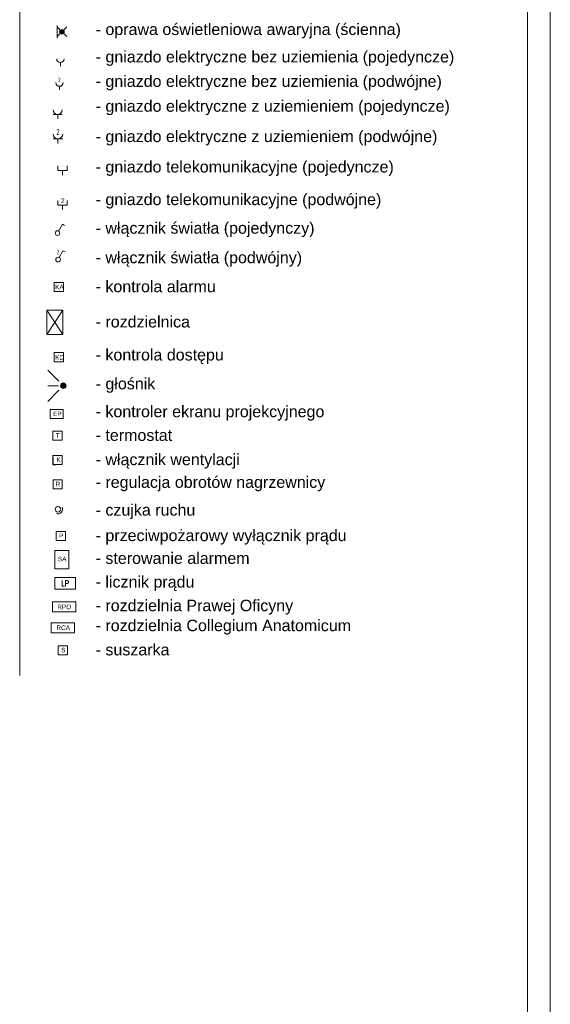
# Model space of a CAD drawing. Header units: millimetres. Extents: x 7052 to 69970, y -1719 to 15326.
# Tile 19 of 160: x 24156 to 25313, y -299 to 1850. Entities that reach past the tile are written whole.
import ezdxf

# ---------------------------------------------------------------- set-up
doc = ezdxf.new("R2010")
doc.units = ezdxf.units.MM
for name, color, linetype, lineweight in [('m_elektryka', 10, 'Continuous', 5), ('m_tabela', 7, 'Continuous', 20), ('m_tekst', 7, 'Continuous', 13), ('m_telekomunikacja', 1, 'Continuous', 5), ('m_went+klima', 1, 'Continuous', 5), ('m_ściany', 7, 'Continuous', 30)]:
    doc.layers.add(name, color=color, linetype=linetype, lineweight=lineweight)
doc.styles.add('DIM', font='dim', dxfattribs={"width": 0.75})
doc.styles.add('PIOTR', font='arial.ttf', dxfattribs={"height": 10})
doc.styles.get("Standard").update_dxf_attribs({"font": 'arial.ttf'})
doc.styles.add('styl1', font='simplex.shx', dxfattribs={"width": 0.75})

# ---------------------------------------------------------------- blocks, each defined once
blk = doc.blocks.new('gniazdo z u')
at = {"layer": 'm_elektryka', "color": 0}
for p, q in [((-20, -10), (0, -10)), ((-10, -20), (-10, -10))]:
    blk.add_line(p, q, dxfattribs=at)
blk.add_arc((-10, 0), 10, 180, 0, dxfattribs=at)
blk = doc.blocks.new('właczn ik pojedynczy')
at = {"layer": 'm_elektryka', "color": 0}
for p in [(-12.4, 12.7), (0, 0)]:
    blk.add_line(p, (-14.8, 8.3), dxfattribs=at)
blk.add_circle((4.4, -2.4), 5, dxfattribs=at)
blk = doc.blocks.new('g telekomunikacyjne')
at = {"layer": 'm_elektryka', "color": 0, "ltscale": 0.4}
for p, q in [((-10, 10), (-10, 0)), ((10, 0), (-10, 0)), ((10, 10), (10, 0))]:
    blk.add_line(p, q, dxfattribs=at)
at = {"layer": 'm_elektryka', "color": 0}
blk.add_line((0, -10), (0, 0), dxfattribs=at)

msp = doc.modelspace()

# ---------------------------------------------------------------- hatches: boundary and pattern name
at = {"layer": 'm_elektryka'}
h = msp.add_hatch(color=0, dxfattribs=at)
h.dxf.hatch_style = 1
h.paths.add_polyline_path([(24248.1, 1823.9), (24244.6, 1820.4, 0.414214), (24251.6, 1820.4)])
h.paths.add_polyline_path([(24251.6, 1827.4), (24248.1, 1823.9), (24251.6, 1820.4, 0.198912), (24253.1, 1823.9, 0.198912)])
h.paths.add_polyline_path([(24251.6, 1827.4, 0.414214), (24244.6, 1827.4), (24248.1, 1823.9)])
h.paths.add_polyline_path([(24248.1, 1823.9), (24244.6, 1827.4, 0.198912), (24243.1, 1823.9, 0.198912), (24244.6, 1820.4)])
h = msp.add_hatch(color=0, dxfattribs=at)
h.dxf.hatch_style = 1
h.paths.add_polyline_path([(24257, 1051.2, 1), (24245, 1051.2, 1)])

# ---------------------------------------------------------------- linework, layer by layer
at = {"layer": 'm_elektryka', "color": 0}
for p, q in [((24237.5, 1837.5), (24237.5, 1810.3)), ((24248.1, 1823.9), (24237.5, 1834.5)), ((24248.1, 1823.9), (24258.7, 1834.5)), ((24248.1, 1823.9), (24237.5, 1813.3)), ((24248.1, 1823.9), (24258.7, 1813.3)), ((24244.7, 1748.7), (24244.7, 1756.7)), ((24243, 1696.9), (24243, 1704.9)), ((24251.2, 1276.7), (24231.2, 1276.7)), ((24231.2, 1276.7), (24231.2, 1256.7)), ((24251.2, 1256.7), (24251.2, 1276.7)), ((24231.2, 1256.7), (24251.2, 1256.7)), ((24251.2, 1123.4), (24231.2, 1123.4)), ((24231.2, 1123.4), (24231.2, 1103.4)), ((24251.2, 1103.4), (24251.2, 1123.4)), ((24231.2, 1103.4), (24251.2, 1103.4)), ((24241.5, 1060.9), (24217.4, 1085.4)), ((24240.3, 1051.2), (24217.4, 1051.2)), ((24241.5, 1041.6), (24217.4, 1017)), ((24250.5, 999.4), (24222.5, 999.4)), ((24222.5, 999.4), (24222.5, 979.4)), ((24250.5, 979.4), (24250.5, 999.4)), ((24222.5, 979.4), (24250.5, 979.4)), ((24248.4, 952.3), (24228.4, 952.3)), ((24228.4, 952.3), (24228.4, 932.3)), ((24248.4, 932.3), (24248.4, 952.3)), ((24228.4, 932.3), (24248.4, 932.3)), ((24255.6, 733.1), (24235.6, 733.1)), ((24235.6, 733.1), (24235.6, 713.1)), ((24255.6, 713.1), (24255.6, 733.1)), ((24235.6, 713.1), (24255.6, 713.1)), ((24262.8, 691.7), (24232.8, 691.7)), ((24232.8, 691.7), (24232.8, 651.7)), ((24262.8, 651.7), (24262.8, 691.7)), ((24232.8, 651.7), (24262.8, 651.7)), ((24232.8, 632.3), (24232.8, 607.3)), ((24277.8, 632.3), (24232.8, 632.3)), ((24277.8, 607.3), (24277.8, 632.3)), ((24232.8, 607.3), (24277.8, 607.3)), ((24260.2, 483.7), (24240.2, 483.7)), ((24240.2, 483.7), (24240.2, 463.7)), ((24260.2, 463.7), (24260.2, 483.7)), ((24240.2, 463.7), (24260.2, 463.7))]:
    msp.add_line(p, q, dxfattribs=at)
at = {"layer": 'm_elektryka', "color": 0, "ltscale": 3}
for p, q in [((24215.5, 1216.1), (24250, 1216.1)), ((24215.5, 1162.9), (24215.5, 1216.1)), ((24215.5, 1216.1), (24250, 1162.9)), ((24215.5, 1162.9), (24250, 1216.1)), ((24250, 1216.1), (24250, 1162.9)), ((24250, 1162.9), (24215.5, 1162.9))]:
    msp.add_line(p, q, dxfattribs=at)
at = {"layer": 'm_elektryka', "color": 0, "ltscale": 2}
for points in [[(24227.3, 557.4), (24278.1, 557.4), (24278.1, 579.8), (24227.3, 579.8)], [(24224.4, 511.6), (24275.2, 511.6), (24275.2, 533.9), (24224.4, 533.9)]]:
    msp.add_lwpolyline(points, close=True, dxfattribs=at)
at = {"layer": 'm_elektryka', "color": 0}
for centre, radius in [((24248.1, 1823.9), 5), ((24251, 1051.2), 6)]:
    msp.add_circle(centre, radius, dxfattribs=at)
for centre in [(24244.7, 1764.7), (24243, 1712.9)]:
    msp.add_arc(centre, 8, 180, 0, dxfattribs=at)
at = {"layer": 'm_tabela', "color": 0}
for p, q in [((25313.1, -1719.2), (25313.1, 4220.8)), ((25263.1, -1669.2), (25263.1, 4170.8))]:
    msp.add_line(p, q, dxfattribs=at)
at = {"layer": 'm_tabela', "color": 0, "linetype": 'Continuous'}
msp.add_line((24156, 2446.3), (24156, 418.3), dxfattribs=at)
at = {"layer": 'm_telekomunikacja', "color": 0}
msp.add_circle((24239.4, 781.4), 6, dxfattribs=at)
msp.add_arc((24239.4, 781.4), 10, 251.0703, 27.6708, dxfattribs=at)
at = {"layer": 'm_went+klima', "color": 0}
for p, q in [((24248.5, 899.2), (24228.5, 899.2)), ((24228.5, 899.2), (24228.5, 879.2)), ((24248.5, 879.2), (24248.5, 899.2)), ((24228.5, 879.2), (24248.5, 879.2)), ((24228.8, 826.1), (24228.8, 846.1)), ((24228.8, 826.1), (24228.8, 846.1)), ((24248.8, 846.1), (24228.8, 846.1)), ((24228.8, 846.1), (24228.8, 826.1)), ((24248.8, 826.1), (24248.8, 846.1)), ((24228.8, 826.1), (24248.8, 826.1))]:
    msp.add_line(p, q, dxfattribs=at)
at = {"layer": 'm_ściany', "color": 0}
for p, q in [((24228.5, 894.2), (24228.5, 879.2)), ((24228.5, 879.2), (24234.2, 879.2))]:
    msp.add_line(p, q, dxfattribs=at)

# ---------------------------------------------------------------- block references
at = {"layer": 'm_elektryka', "color": 0}
for name, p in [('gniazdo z u', (24248.9, 1653.6)), ('g telekomunikacyjne', (24249.4, 1521.1)), ('g telekomunikacyjne', (24249.5, 1445.6))]:
    msp.add_blockref(name, p, dxfattribs=at)
at = {"layer": 'm_elektryka', "color": 0, "xscale": 1.04, "yscale": 1.04, "zscale": 1.04}
msp.add_blockref('gniazdo z u', (24249.8, 1600.6), dxfattribs=at)
at = {"layer": 'm_elektryka', "color": 0, "rotation": 270}
for p in [(24240.8, 1388.9), (24242.1, 1331)]:
    msp.add_blockref('właczn ik pojedynczy', p, dxfattribs=at)

# ---------------------------------------------------------------- texts
at = {"layer": 'm_elektryka', "color": 0, "attachment_point": 1, "style": 'DIM'}
for width, gutter_width, insert, char_height in [(54.427, 75, (24239.7, 1724), 10), (70.754, 97.5, (24235.9, 1611.7), 13), (54.427, 75, (24237.1, 1348.2), 10)]:
    msp.add_mtext_dynamic_manual_height_columns('2', width=width, gutter_width=gutter_width, heights=[0], dxfattribs=dict(at, insert=insert, char_height=char_height))
at = {"layer": 'm_elektryka', "color": 0, "insert": (24246.2, 1460), "char_height": 10, "attachment_point": 1}
msp.add_mtext_dynamic_manual_height_columns('2', width=54.427, gutter_width=75, heights=[0], dxfattribs=at)
at = {"layer": 'm_tekst', "color": 0, "linetype": 'Continuous', "style": 'PIOTR'}
for s, p in [('- przeciwpożarowy wyłącznik prądu', (24321.6, 712)), ('- sterowanie alarmem', (24321.6, 662.3)), ('- licznik prądu', (24321.6, 610.6)), ('- rozdzielnia Prawej Oficyny', (24321.6, 559)), ('- rozdzielnia Collegium Anatomicum', (24321.6, 515.4)), ('- suszarka', (24321.6, 462.5))]:
    msp.add_text(s, height=25, dxfattribs=at).set_placement(p)
at = {"layer": 'm_tekst', "color": 0, "ltscale": 3, "char_height": 25, "attachment_point": 1, "style": 'PIOTR'}
for s, insert in [('- oprawa oświetleniowa awaryjna (ścienna)', (24321.6, 1841.9)), ('- gniazdo elektryczne bez uziemienia (pojedyncze)', (24321.6, 1782)), ('- gniazdo elektryczne bez uziemienia (podwójne)', (24321.6, 1728.6)), ('- gniazdo elektryczne z uziemieniem (pojedyncze)', (24321.6, 1674.4)), ('- gniazdo elektryczne z uziemieniem (podwójne)', (24321.6, 1608.2)), ('- gniazdo telekomunikacyjne (pojedyncze)', (24321.6, 1541.8)), ('- gniazdo telekomunikacyjne (podwójne)', (24321.6, 1470.5)), ('- włącznik światła (pojedynczy)', (24321.6, 1408.1)), ('- włącznik światła (podwójny)', (24321.6, 1343.7)), ('- kontrola alarmu', (24321.6, 1280.4)), ('- rozdzielnica', (24321.6, 1203.4)), ('- kontrola dostępu', (24321.6, 1131.3)), ('- głośnik', (24321.6, 1068.3)), ('- kontroler ekranu projekcyjnego', (24321.6, 1007.5)), ('- termostat', (24321.6, 955.8)), ('- włącznik wentylacji', (24321.6, 902.8)), ('- regulacja obrotów nagrzewnicy', (24321.6, 853.3)), ('- czujka ruchu', (24321.6, 792.6))]:
    msp.add_mtext_dynamic_manual_height_columns(s, width=907.34, gutter_width=350, heights=[0], dxfattribs=dict(at, insert=insert))
at = {"layer": 'm_tekst', "color": 0, "char_height": 10, "attachment_point": 1}
for s, insert in [('KA', (24233.2, 1271.6)), ('KD', (24233.2, 1118.3)), ('EP', (24228.8, 994.9)), ('T', (24234.6, 947.8)), ('K', (24236, 894.7)), ('R', (24234.3, 841.5)), ('P', (24241.8, 728.6)), ('SA', (24239.4, 677.9)), ('RPO', (24238.1, 573.4)), ('RCA', (24236.1, 527.9)), ('S', (24246.4, 479.1))]:
    msp.add_mtext_dynamic_manual_height_columns(s, width=54.427, gutter_width=75, heights=[0], dxfattribs=dict(at, insert=insert))
at = {"layer": 'm_tekst', "color": 0, "insert": (24255.3, 619.8), "char_height": 12, "attachment_point": 5, "style": 'styl1'}
msp.add_mtext_dynamic_manual_height_columns('LP', width=45, gutter_width=350, heights=[0], dxfattribs=at)

doc.saveas('drawing.dxf')
